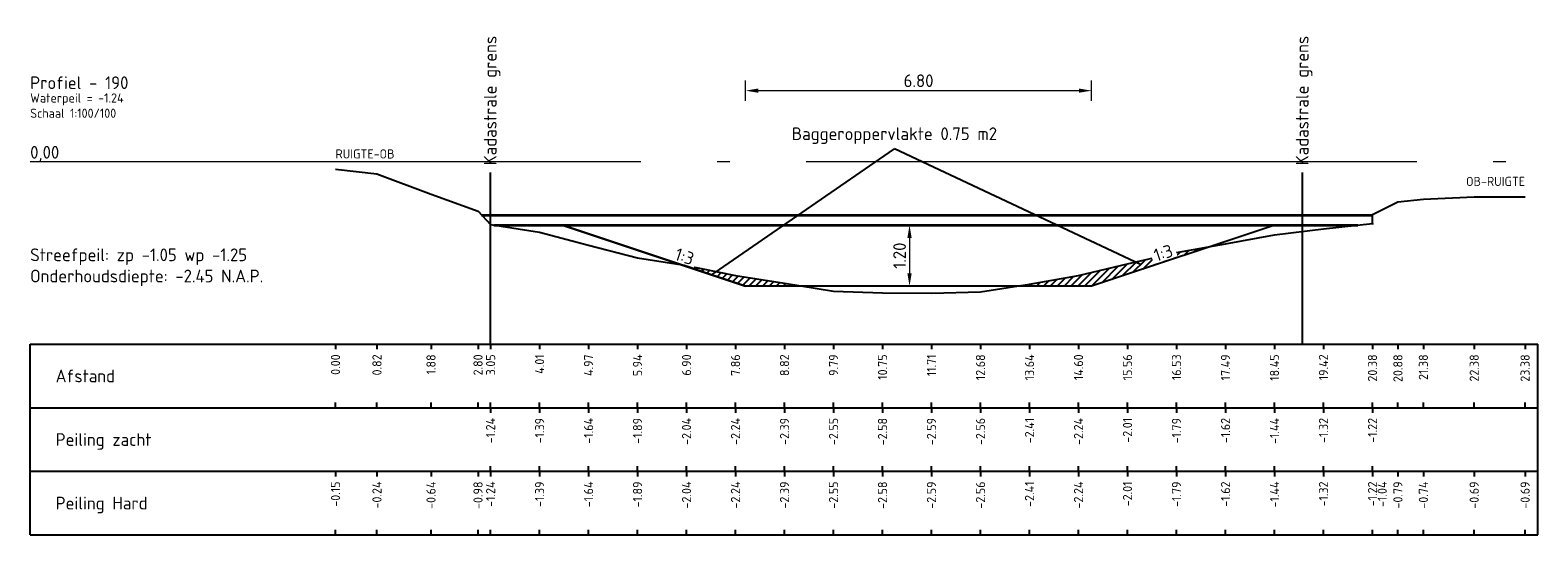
# Model space of a CAD drawing. Header units: metres. Extents: x 163463 to 198797, y 577287 to 592106.
# Tile 22 of 64: x 198349 to 198379, y 581614 to 581624. Entities that reach past the tile are written whole.
import ezdxf
from ezdxf.enums import TextEntityAlignment as Align

# ---------------------------------------------------------------- set-up
doc = ezdxf.new("R2010")
doc.units = ezdxf.units.M
doc.linetypes.add('AL-NAP_LIJN', pattern=[15.25, 12, -1.5, 0.25, -1.5])
for name, color, linetype in [('Afstandsbalk', 7, 'Continuous'), ('baggerarcering', 1, 'Continuous'), ('baggeroppervlak', 7, 'Continuous'), ('HardePeiling', 3, 'Continuous'), ('Kadastralegrens', 7, 'Continuous'), ('Legger', 2, 'Continuous'), ('Oever', 62, 'Continuous'), ('Teksten', 7, 'Continuous'), ('ZachtePeiling', 1, 'Continuous')]:
    doc.layers.add(name, color=color, linetype=linetype)
doc.layers.add('N-WA-WH-GRONDWATERLIJN-G', color=150, linetype='AL-GRONDWATERLIJN', lineweight=35)
doc.layers.add('X-XX-AL-NAP-G', color=7, linetype='AL-NAP_LIJN', lineweight=18)
doc.styles.add('NLCS-ISO', font='NLCS-ISO.ttf')
doc.styles.add('NLCS-ISO-M100-T25', font='NLCS-ISO.ttf', dxfattribs={"height": 0.25})
doc.linetypes.add('AL-GRONDWATERLIJN', pattern='A,6,[32,NLCS.SHX,S=1,R=0,X=0,Y=0],6', length=12)
doc.dimstyles.new('NLCS-M100-T25-PIJL_l3_h1', dxfattribs={"dimscale": 0.1, "dimtxt": 0.25, "dimasz": 2.5, "dimexe": 2, "dimexo": 2, "dimgap": 0.7, "dimtad": 1, "dimzin": 0, "dimdsep": 46, "dimtxsty": 'NLCS-ISO-M100-T25', "dimcen": 2.5, "dimdle": 2, "dimclrd": 256, "dimclre": 256, "dimclrt": 256, "dimadec": 1, "dimazin": 0, "dimtfac": 1, "dimtofl": 0, "dimtmove": 1, "dimatfit": 0, "dimfxl": 2, "dimfxlon": 1, "dimtfill": 1, "dimtfillclr": 256, "dimtolj": 1, "dimtzin": 0, "dimlwd": 18, "dimlwe": 18, "dimarcsym": 0})
pattern_1 = [(45, (198102.50411, 581471.00325), (-0.06735192, 0.06735192), [])]

# ---------------------------------------------------------------- blocks, each defined once
blk = doc.blocks.new('*D484')
at = {"lineweight": 18, "transparency": 16777216}
for p, q in [((198366.769, 581619.753), (198366.569, 581619.753)), ((198366.769, 581619.503), (198366.769, 581618.803)), ((198366.769, 581618.553), (198366.569, 581618.553))]:
    blk.add_line(p, q, dxfattribs=at)
at = {"transparency": 16777216}
for points in [[(198366.728, 581619.503), (198366.811, 581619.503), (198366.769, 581619.753)], [(198366.728, 581618.803), (198366.811, 581618.803), (198366.769, 581618.553)]]:
    blk.add_solid(points, dxfattribs=at)
at = {"layer": 'Defpoints', "color": 0, "transparency": 16777216}
for p in [(198366.769, 581619.753), (198366.769, 581618.553), (198366.769, 581618.553)]:
    blk.add_point(p, dxfattribs=at)
at = {"transparency": 16777216, "insert": (198366.574, 581619.153), "char_height": 0.25, "attachment_point": 5, "rotation": 90, "style": 'NLCS-ISO-M100-T25', "bg_fill": 3, "box_fill_scale": 1.1, "bg_fill_color": 256, "bg_fill_true_color": 13158600, "bg_fill_transparency": 0}
blk.add_mtext('\\A1;1.20', dxfattribs=at)
blk = doc.blocks.new('*D640')
at = {"lineweight": 18, "transparency": 16777216}
for p, q in [((198363.547, 581622.198), (198363.547, 581622.598)), ((198370.347, 581622.198), (198370.347, 581622.598)), ((198363.797, 581622.398), (198370.097, 581622.398))]:
    blk.add_line(p, q, dxfattribs=at)
at = {"transparency": 16777216}
for points in [[(198363.797, 581622.44), (198363.797, 581622.357), (198363.547, 581622.398)], [(198370.097, 581622.44), (198370.097, 581622.357), (198370.347, 581622.398)]]:
    blk.add_solid(points, dxfattribs=at)
at = {"layer": 'Defpoints', "color": 0, "transparency": 16777216}
for p in [(198370.347, 581622.398), (198363.547, 581618.553), (198370.347, 581618.553)]:
    blk.add_point(p, dxfattribs=at)
at = {"transparency": 16777216, "insert": (198366.947, 581622.593), "char_height": 0.25, "attachment_point": 5, "style": 'NLCS-ISO-M100-T25', "bg_fill": 3, "box_fill_scale": 1.1, "bg_fill_color": 256, "bg_fill_true_color": 13158600, "bg_fill_transparency": 0}
blk.add_mtext('\\A1;6.80', dxfattribs=at)

msp = doc.modelspace()

# ---------------------------------------------------------------- hatches: boundary and pattern name
at = {"layer": 'baggerarcering'}
h = msp.add_hatch(dxfattribs=at)
h.set_pattern_fill('ANSI31', color=256, scale=0.03, style=0)
h.set_pattern_definition(pattern_1)
h.paths.add_polyline_path([(198370.347, 581618.553), (198372.677, 581619.33), (198372.016, 581619.213), (198371.053, 581618.993), (198370.09, 581618.763), (198369.127, 581618.593), (198368.87, 581618.553)])
h = msp.add_hatch(dxfattribs=at)
h.set_pattern_fill('ANSI31', color=256, scale=0.03, style=0)
h.set_pattern_definition(pattern_1)
h.paths.add_polyline_path([(198362.255, 581618.984), (198363.547, 581618.553), (198364.674, 581618.553), (198364.313, 581618.613), (198363.35, 581618.763), (198362.388, 581618.963)])

# ---------------------------------------------------------------- linework, layer by layer
at = {"layer": 'Afstandsbalk'}
for p, q in [((198349.489, 581617.413), (198379.116, 581617.413)), ((198349.489, 581613.663), (198349.489, 581617.413)), ((198355.489, 581617.413), (198355.489, 581617.313)), ((198356.304, 581617.413), (198356.304, 581617.313)), ((198357.366, 581617.413), (198357.366, 581617.313)), ((198358.29, 581617.413), (198358.29, 581617.313)), ((198358.537, 581617.413), (198358.537, 581617.313)), ((198359.5, 581617.413), (198359.5, 581617.313)), ((198360.462, 581617.413), (198360.462, 581617.313)), ((198361.425, 581617.413), (198361.425, 581617.313)), ((198362.388, 581617.413), (198362.388, 581617.313)), ((198363.35, 581617.413), (198363.35, 581617.313)), ((198364.313, 581617.413), (198364.313, 581617.313)), ((198365.276, 581617.413), (198365.276, 581617.313)), ((198366.239, 581617.413), (198366.239, 581617.313)), ((198367.201, 581617.413), (198367.201, 581617.313)), ((198368.164, 581617.413), (198368.164, 581617.313)), ((198369.127, 581617.413), (198369.127, 581617.313)), ((198370.09, 581617.413), (198370.09, 581617.313)), ((198371.053, 581617.413), (198371.053, 581617.313)), ((198372.016, 581617.413), (198372.016, 581617.313)), ((198372.979, 581617.413), (198372.979, 581617.313)), ((198373.941, 581617.413), (198373.941, 581617.313)), ((198374.904, 581617.413), (198374.904, 581617.313)), ((198375.867, 581617.413), (198375.867, 581617.313)), ((198376.367, 581617.413), (198376.367, 581617.313)), ((198376.867, 581617.413), (198376.867, 581617.313)), ((198377.866, 581617.413), (198377.866, 581617.313)), ((198378.866, 581617.413), (198378.866, 581617.313)), ((198379.116, 581613.663), (198379.116, 581617.413)), ((198355.489, 581616.163), (198355.489, 581616.263)), ((198356.304, 581616.163), (198356.304, 581616.263)), ((198357.366, 581616.163), (198357.366, 581616.263)), ((198358.29, 581616.163), (198358.29, 581616.263)), ((198358.537, 581616.163), (198358.537, 581616.263)), ((198359.5, 581616.163), (198359.5, 581616.263)), ((198360.462, 581616.163), (198360.462, 581616.263)), ((198361.425, 581616.163), (198361.425, 581616.263)), ((198362.388, 581616.163), (198362.388, 581616.263)), ((198363.35, 581616.163), (198363.35, 581616.263)), ((198364.313, 581616.163), (198364.313, 581616.263)), ((198365.276, 581616.163), (198365.276, 581616.263)), ((198366.239, 581616.163), (198366.239, 581616.263)), ((198367.201, 581616.163), (198367.201, 581616.263)), ((198368.164, 581616.163), (198368.164, 581616.263)), ((198369.127, 581616.163), (198369.127, 581616.263)), ((198370.09, 581616.163), (198370.09, 581616.263)), ((198371.053, 581616.163), (198371.053, 581616.263)), ((198372.016, 581616.163), (198372.016, 581616.263)), ((198372.979, 581616.163), (198372.979, 581616.263)), ((198373.941, 581616.163), (198373.941, 581616.263)), ((198374.904, 581616.163), (198374.904, 581616.263)), ((198375.867, 581616.163), (198375.867, 581616.263)), ((198376.367, 581616.163), (198376.367, 581616.263)), ((198376.867, 581616.163), (198376.867, 581616.263)), ((198377.866, 581616.163), (198377.866, 581616.263)), ((198378.866, 581616.163), (198378.866, 581616.263)), ((198349.489, 581616.163), (198379.116, 581616.163)), ((198358.537, 581616.163), (198358.537, 581616.063)), ((198359.5, 581616.163), (198359.5, 581616.063)), ((198360.462, 581616.163), (198360.462, 581616.063)), ((198361.425, 581616.163), (198361.425, 581616.063)), ((198362.388, 581616.163), (198362.388, 581616.063)), ((198363.35, 581616.163), (198363.35, 581616.063)), ((198364.313, 581616.163), (198364.313, 581616.063)), ((198365.276, 581616.163), (198365.276, 581616.063)), ((198366.239, 581616.163), (198366.239, 581616.063)), ((198367.201, 581616.163), (198367.201, 581616.063)), ((198368.164, 581616.163), (198368.164, 581616.063)), ((198369.127, 581616.163), (198369.127, 581616.063)), ((198370.09, 581616.163), (198370.09, 581616.063)), ((198371.053, 581616.163), (198371.053, 581616.063)), ((198372.016, 581616.163), (198372.016, 581616.063)), ((198372.979, 581616.163), (198372.979, 581616.063)), ((198373.941, 581616.163), (198373.941, 581616.063)), ((198374.904, 581616.163), (198374.904, 581616.063)), ((198375.867, 581616.163), (198375.867, 581616.063)), ((198349.489, 581614.913), (198379.116, 581614.913)), ((198355.489, 581614.913), (198355.489, 581614.813)), ((198356.304, 581614.913), (198356.304, 581614.813)), ((198357.366, 581614.913), (198357.366, 581614.813)), ((198358.29, 581614.913), (198358.29, 581614.813)), ((198358.537, 581614.913), (198358.537, 581615.013)), ((198358.537, 581614.913), (198358.537, 581614.813)), ((198359.5, 581614.913), (198359.5, 581615.013)), ((198359.5, 581614.913), (198359.5, 581614.813)), ((198360.462, 581614.913), (198360.462, 581615.013)), ((198360.462, 581614.913), (198360.462, 581614.813)), ((198361.425, 581614.913), (198361.425, 581615.013)), ((198361.425, 581614.913), (198361.425, 581614.813)), ((198362.388, 581614.913), (198362.388, 581615.013)), ((198362.388, 581614.913), (198362.388, 581614.813)), ((198363.35, 581614.913), (198363.35, 581615.013)), ((198363.35, 581614.913), (198363.35, 581614.813)), ((198364.313, 581614.913), (198364.313, 581615.013)), ((198364.313, 581614.913), (198364.313, 581614.813)), ((198365.276, 581614.913), (198365.276, 581615.013)), ((198365.276, 581614.913), (198365.276, 581614.813)), ((198366.239, 581614.913), (198366.239, 581615.013)), ((198366.239, 581614.913), (198366.239, 581614.813)), ((198367.201, 581614.913), (198367.201, 581615.013)), ((198367.201, 581614.913), (198367.201, 581614.813)), ((198368.164, 581614.913), (198368.164, 581615.013)), ((198368.164, 581614.913), (198368.164, 581614.813)), ((198369.127, 581614.913), (198369.127, 581615.013)), ((198369.127, 581614.913), (198369.127, 581614.813)), ((198370.09, 581614.913), (198370.09, 581615.013)), ((198370.09, 581614.913), (198370.09, 581614.813)), ((198371.053, 581614.913), (198371.053, 581615.013)), ((198371.053, 581614.913), (198371.053, 581614.813)), ((198372.016, 581614.913), (198372.016, 581615.013)), ((198372.016, 581614.913), (198372.016, 581614.813)), ((198372.979, 581614.913), (198372.979, 581615.013)), ((198372.979, 581614.913), (198372.979, 581614.813)), ((198373.941, 581614.913), (198373.941, 581615.013)), ((198373.941, 581614.913), (198373.941, 581614.813)), ((198374.904, 581614.913), (198374.904, 581615.013)), ((198374.904, 581614.913), (198374.904, 581614.813)), ((198375.867, 581614.913), (198375.867, 581615.013)), ((198375.867, 581614.913), (198375.867, 581614.813)), ((198375.867, 581614.913), (198375.867, 581614.813)), ((198376.367, 581614.913), (198376.367, 581614.813)), ((198376.867, 581614.913), (198376.867, 581614.813)), ((198377.866, 581614.913), (198377.866, 581614.813)), ((198378.866, 581614.913), (198378.866, 581614.813)), ((198349.489, 581613.663), (198379.116, 581613.663)), ((198355.489, 581613.663), (198355.489, 581613.763)), ((198356.304, 581613.663), (198356.304, 581613.763)), ((198357.366, 581613.663), (198357.366, 581613.763)), ((198358.29, 581613.663), (198358.29, 581613.763)), ((198358.537, 581613.663), (198358.537, 581613.763)), ((198359.5, 581613.663), (198359.5, 581613.763)), ((198360.462, 581613.663), (198360.462, 581613.763)), ((198361.425, 581613.663), (198361.425, 581613.763)), ((198362.388, 581613.663), (198362.388, 581613.763)), ((198363.35, 581613.663), (198363.35, 581613.763)), ((198364.313, 581613.663), (198364.313, 581613.763)), ((198365.276, 581613.663), (198365.276, 581613.763)), ((198366.239, 581613.663), (198366.239, 581613.763)), ((198367.201, 581613.663), (198367.201, 581613.763)), ((198368.164, 581613.663), (198368.164, 581613.763)), ((198369.127, 581613.663), (198369.127, 581613.763)), ((198370.09, 581613.663), (198370.09, 581613.763)), ((198371.053, 581613.663), (198371.053, 581613.763)), ((198372.016, 581613.663), (198372.016, 581613.763)), ((198372.979, 581613.663), (198372.979, 581613.763)), ((198373.941, 581613.663), (198373.941, 581613.763)), ((198374.904, 581613.663), (198374.904, 581613.763)), ((198375.867, 581613.663), (198375.867, 581613.763)), ((198375.867, 581613.663), (198375.867, 581613.763)), ((198376.367, 581613.663), (198376.367, 581613.763)), ((198376.867, 581613.663), (198376.867, 581613.763)), ((198377.866, 581613.663), (198377.866, 581613.763)), ((198378.866, 581613.663), (198378.866, 581613.763))]:
    msp.add_line(p, q, dxfattribs=at)
at = {"layer": 'baggeroppervlak'}
for p in [(198362.928, 581618.807), (198371.306, 581618.977)]:
    msp.add_line(p, (198366.473, 581621.251), dxfattribs=at)
at = {"layer": 'HardePeiling'}
msp.add_lwpolyline([(198358.537, 581619.763), (198358.537, 581619.763), (198359.5, 581619.613), (198360.462, 581619.363), (198361.425, 581619.113), (198362.388, 581618.963), (198363.35, 581618.763), (198364.313, 581618.613), (198365.276, 581618.453), (198366.239, 581618.423), (198367.201, 581618.413), (198368.164, 581618.443), (198369.127, 581618.593), (198370.09, 581618.763), (198371.053, 581618.993), (198372.016, 581619.213), (198372.979, 581619.383), (198373.941, 581619.563), (198374.904, 581619.683), (198375.867, 581619.783), (198375.867, 581619.763)], dxfattribs=at)
at = {"layer": 'Kadastralegrens'}
for p, q in [((198358.529, 581620.792), (198358.529, 581617.413)), ((198374.486, 581620.792), (198374.486, 581617.413))]:
    msp.add_line(p, q, dxfattribs=at)
at = {"layer": 'N-WA-WH-GRONDWATERLIJN-G'}
for p, q in [((198358.36, 581619.953), (198375.867, 581619.953)), ((198358.601, 581619.753), (198375.578, 581619.753))]:
    msp.add_line(p, q, dxfattribs=at)
at = {"layer": 'Oever'}
for points in [[(198355.489, 581620.854), (198356.304, 581620.762), (198357.366, 581620.361), (198358.29, 581620.028), (198358.537, 581619.763)], [(198375.867, 581619.763), (198375.867, 581619.963), (198376.367, 581620.213), (198376.867, 581620.263), (198377.866, 581620.313), (198378.866, 581620.313)]]:
    msp.add_lwpolyline(points, dxfattribs=at)
at = {"layer": 'X-XX-AL-NAP-G'}
msp.add_line((198349.489, 581621.003), (198379.116, 581621.003), dxfattribs=at)
at = {"layer": 'ZachtePeiling'}
msp.add_lwpolyline([(198358.537, 581619.763), (198358.537, 581619.763), (198359.5, 581619.613), (198360.462, 581619.363), (198361.425, 581619.113), (198362.388, 581618.963), (198363.35, 581618.763), (198364.313, 581618.613), (198365.276, 581618.453), (198366.239, 581618.423), (198367.201, 581618.413), (198368.164, 581618.443), (198369.127, 581618.593), (198370.09, 581618.763), (198371.053, 581618.993), (198372.016, 581619.213), (198372.979, 581619.383), (198373.941, 581619.563), (198374.904, 581619.683), (198375.867, 581619.783), (198375.867, 581619.763)], dxfattribs=at)

# ---------------------------------------------------------------- texts
at = {"layer": 'baggeroppervlak', "style": 'NLCS-ISO'}
msp.add_text('Baggeroppervlakte 0.75 m2', height=0.25, dxfattribs=at).set_placement((198366.473, 581621.351), align=Align.BOTTOM_CENTER)
at = {"layer": 'Teksten', "style": 'NLCS-ISO'}
for p in [(198358.529, 581620.929), (198374.486, 581620.929)]:
    msp.add_text('Kadastrale grens', height=0.25, rotation=90, dxfattribs=at).set_placement(p, align=Align.MIDDLE_LEFT)
for s, height, p in [('Profiel - 190  ', 0.25, (198349.489, 581622.554)), ('Waterpeil = -1.24', 0.18, (198349.489, 581622.254)), ('Schaal 1:100/100', 0.18, (198349.489, 581621.954)), ('RUIGTE-OB', 0.18, (198355.489, 581621.154)), ('Afstand', 0.25, (198349.989, 581616.788)), ('Peiling zacht', 0.25, (198349.989, 581615.538)), ('Peiling Hard', 0.25, (198349.989, 581614.288))]:
    msp.add_text(s, height=height, dxfattribs=at).set_placement(p, align=Align.MIDDLE_LEFT)
msp.add_text('OB-RUIGTE', height=0.18, dxfattribs=at).set_placement((198378.866, 581620.613), align=Align.MIDDLE_RIGHT)
for s, p in [('0.00', (198355.489, 581617.213)), ('0.82', (198356.304, 581617.213)), ('1.88', (198357.366, 581617.213)), ('2.80', (198358.29, 581617.213)), ('3.05', (198358.537, 581617.213)), ('4.01', (198359.5, 581617.213)), ('4.97', (198360.462, 581617.213)), ('5.94', (198361.425, 581617.213)), ('6.90', (198362.388, 581617.213)), ('7.86', (198363.35, 581617.213)), ('8.82', (198364.313, 581617.213)), ('9.79', (198365.276, 581617.213)), ('10.75', (198366.239, 581617.213)), ('11.71', (198367.201, 581617.213)), ('12.68', (198368.164, 581617.213)), ('13.64', (198369.127, 581617.213)), ('14.60', (198370.09, 581617.213)), ('15.56', (198371.053, 581617.213)), ('16.53', (198372.016, 581617.213)), ('17.49', (198372.979, 581617.213)), ('18.45', (198373.941, 581617.213)), ('19.42', (198374.904, 581617.213)), ('20.38', (198375.867, 581617.213)), ('20.88', (198376.367, 581617.213)), ('21.38', (198376.867, 581617.213)), ('22.38', (198377.866, 581617.213)), ('23.38', (198378.866, 581617.213)), ('-1.24', (198358.537, 581615.963)), ('-1.39', (198359.5, 581615.963)), ('-1.64', (198360.462, 581615.963)), ('-1.89', (198361.425, 581615.963)), ('-2.04', (198362.388, 581615.963)), ('-2.24', (198363.35, 581615.963)), ('-2.39', (198364.313, 581615.963)), ('-2.55', (198365.276, 581615.963)), ('-2.58', (198366.239, 581615.963)), ('-2.59', (198367.201, 581615.963)), ('-2.56', (198368.164, 581615.963)), ('-2.41', (198369.127, 581615.963)), ('-2.24', (198370.09, 581615.963)), ('-2.01', (198371.053, 581615.963)), ('-1.79', (198372.016, 581615.963)), ('-1.62', (198372.979, 581615.963)), ('-1.44', (198373.941, 581615.963)), ('-1.32', (198374.904, 581615.963)), ('-1.22', (198375.867, 581615.963)), ('-0.15', (198355.489, 581614.713)), ('-0.24', (198356.304, 581614.713)), ('-0.64', (198357.366, 581614.713)), ('-0.98', (198358.29, 581614.713)), ('-1.24', (198358.537, 581614.713)), ('-1.39', (198359.5, 581614.713)), ('-1.64', (198360.462, 581614.713)), ('-1.89', (198361.425, 581614.713)), ('-2.04', (198362.388, 581614.713)), ('-2.24', (198363.35, 581614.713)), ('-2.39', (198364.313, 581614.713)), ('-2.55', (198365.276, 581614.713)), ('-2.58', (198366.239, 581614.713)), ('-2.59', (198367.201, 581614.713)), ('-2.56', (198368.164, 581614.713)), ('-2.41', (198369.127, 581614.713)), ('-2.24', (198370.09, 581614.713)), ('-2.01', (198371.053, 581614.713)), ('-1.79', (198372.016, 581614.713)), ('-1.62', (198372.979, 581614.713)), ('-1.44', (198373.941, 581614.713)), ('-1.32', (198374.904, 581614.713)), ('-1.22', (198375.867, 581614.713)), ('-1.04', (198376.057, 581614.713)), ('-0.79', (198376.367, 581614.713)), ('-0.74', (198376.867, 581614.713)), ('-0.69', (198377.866, 581614.713)), ('-0.69', (198378.866, 581614.713))]:
    msp.add_text(s, height=0.18, rotation=90, dxfattribs=at).set_placement(p, align=Align.MIDDLE_RIGHT)
at = {"layer": 'Teksten', "char_height": 0.25, "width": 6.125, "attachment_point": 7, "style": 'NLCS-ISO'}
for s, insert in [('0,00 ', (198349.489, 581621.003)), ('Streefpeil: zp -1.05 wp -1.25 Onderhoudsdiepte: -2.45 N.A.P.', (198349.489, 581618.553))]:
    msp.add_mtext(s, dxfattribs=dict(at, insert=insert))

# ---------------------------------------------------------------- next in the draw order: dimensions: what is measured, and where the dimension line sits
dim = msp.add_aligned_dim(p1=(198366.769, 581619.753), p2=(198366.769, 581618.553), distance=0, dimstyle='NLCS-M100-T25-PIJL_l3_h1')
dim.commit()
dim.dimension.update_dxf_attribs({"geometry": '*D484', "text_midpoint": (198366.574, 581619.153)})

# ---------------------------------------------------------------- next in the draw order: linework, layer by layer
at = {"layer": 'Legger', "flags": 128}
msp.add_lwpolyline([(198373.947, 581619.753), (198370.347, 581618.553), (198363.547, 581618.553), (198359.947, 581619.753), (198363.547, 581618.553)], dxfattribs=at)

# ---------------------------------------------------------------- next in the draw order: texts
at = {"layer": 'baggeroppervlak', "char_height": 0.25, "width": 0.43481, "attachment_point": 8, "style": 'NLCS-ISO', "bg_fill": 3, "box_fill_scale": 1.1, "bg_fill_color": 256, "bg_fill_transparency": 0}
for insert, rotation in [((198362.309, 581619.019), 341.5651), ((198371.796, 581619.089), 18.4349)]:
    msp.add_mtext('1:3', dxfattribs=dict(at, insert=insert, rotation=rotation))

# ---------------------------------------------------------------- next in the draw order: dimensions: what is measured, and where the dimension line sits
dim = msp.add_linear_dim(base=(198370.347, 581622.398), p1=(198363.547, 581618.553), p2=(198370.347, 581618.553), dimstyle='NLCS-M100-T25-PIJL_l3_h1')
dim.commit()
dim.dimension.update_dxf_attribs({"geometry": '*D640', "text_midpoint": (198366.947, 581622.593)})

doc.saveas('drawing.dxf')
